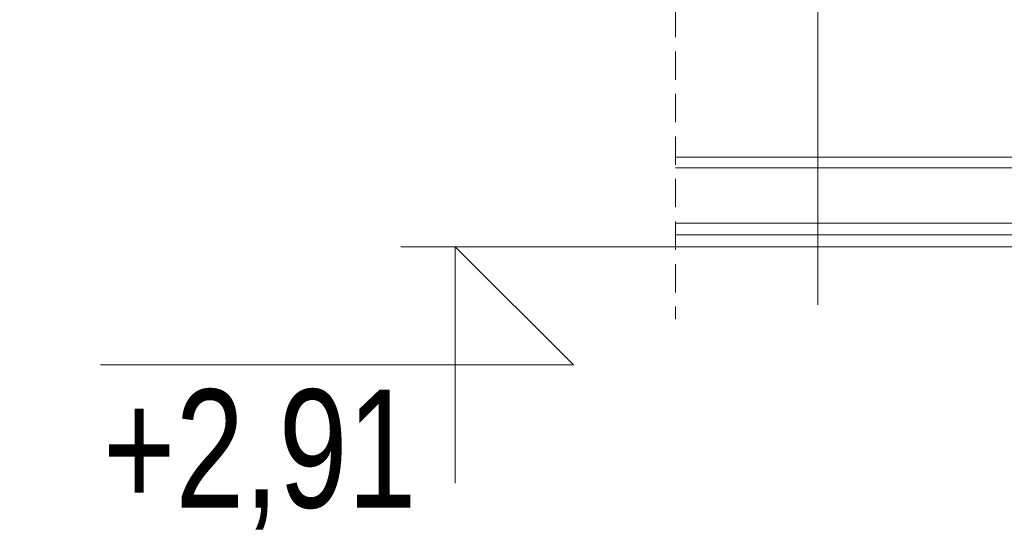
# Model space of a CAD drawing. Header units: inches. Extents: x 0 to 77643, y -44170 to 0.
# Tile 159 of 159: x 75246 to 75350, y -39666 to -39613. Entities that reach past the tile are written whole.
import ezdxf

# ---------------------------------------------------------------- set-up
doc = ezdxf.new("R2010")
doc.units = ezdxf.units.IN
doc.header["$MEASUREMENT"] = 0
doc.linetypes.add('HIDDEN', pattern=[0.375, 0.25, -0.125])
doc.layers.get('0').update_dxf_attribs({"lineweight": 0})
for name, color, linetype, lineweight in [('p--przekrój-drew', 3, 'Continuous', 20), ('p--przekrój-izolacje', 9, 'Continuous', 0), ('p--płyta GK', 2, 'Continuous', 0), ('p--symbole ścian', 53, 'Continuous', 0)]:
    doc.layers.add(name, color=color, linetype=linetype, lineweight=lineweight)
doc.styles.add('1-50', font='arial.ttf', dxfattribs={"width": 0.75, "height": 12.5})
doc.linetypes.add('LINIA17', pattern='A,1e-05,[146,RODZLIN.shx,S=0.03819,R=0,X=0,Y=-0.13482],-1.52796', length=1.52797)

# ---------------------------------------------------------------- blocks, each defined once
blk = doc.blocks.new('kota wykoń')
for p, q in [((0, 25), (0, 0)), ((0, 0), (-12.5, 12.5)), ((-12.5, 12.5), (37.5, 12.5))]:
    blk.add_line(p, q)
at = {"lineweight": 0}
blk.add_line((-2.5, 0), (2.5, 0), dxfattribs=at)

msp = doc.modelspace()

# ---------------------------------------------------------------- linework, layer by layer
at = {"linetype": 'HIDDEN', "ltscale": 12}
msp.add_line((75315.54034, -39575.78249), (75315.54034, -39644.62619), dxfattribs=at)
at = {"color": 3, "linetype": 'Continuous', "ltscale": 12}
msp.add_line((75352.90407, -39627.46041), (75332.40407, -39627.46041), dxfattribs=at)
at = {"linetype": 'Continuous', "ltscale": 12}
msp.add_line((75315.54034, -39636.96041), (75286.50035, -39636.96041), dxfattribs=at)
at = {"layer": 'p--przekrój-drew', "color": 3, "ltscale": 35}
msp.add_line((75315.54034, -39627.46041), (75332.40407, -39627.46041), dxfattribs=at)
at = {"layer": 'p--przekrój-izolacje', "linetype": 'LINIA17', "ltscale": 5}
msp.add_line((75315.54034, -39628.60741), (75357.40407, -39628.60741), dxfattribs=at)
at = {"layer": 'p--płyta GK', "color": 3, "ltscale": 35}
msp.add_line((75315.54034, -39627.46041), (75332.40407, -39627.46041), dxfattribs=at)
at = {"layer": 'p--płyta GK', "ltscale": 35}
for p, q in [((75315.54034, -39634.46041), (75357.40407, -39634.46041)), ((75315.54034, -39635.71041), (75357.40407, -39635.71041)), ((75315.54034, -39636.96041), (75357.40407, -39636.96041))]:
    msp.add_line(p, q, dxfattribs=at)
at = {"layer": 'p--symbole ścian', "color": 0, "lineweight": 9}
msp.add_line((75330.5961, -39558.11562), (75330.5961, -39643.11562), dxfattribs=at)

# ---------------------------------------------------------------- block references
at = {"rotation": 180}
msp.add_blockref('kota wykoń', (75292.2354, -39636.96041), dxfattribs=at)

# ---------------------------------------------------------------- texts
at = {"insert": (75288.13878, -39666.88678), "char_height": 12.5, "width": 155.5619741, "attachment_point": 9, "style": '1-50'}
msp.add_mtext('+2,91', dxfattribs=at)

doc.saveas('drawing.dxf')
